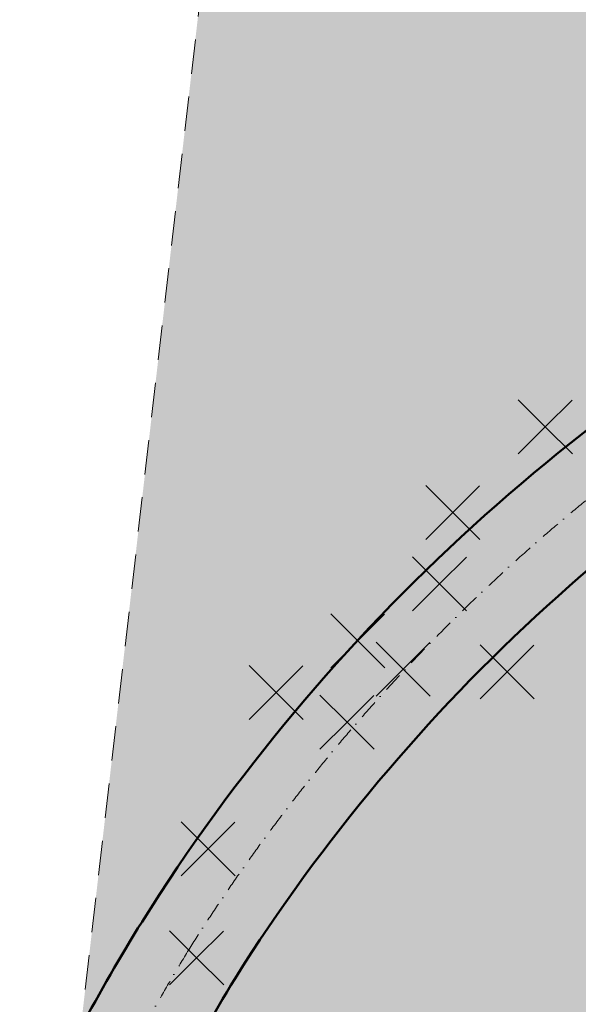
# Model space of a CAD drawing. Header units: millimetres. Extents: x 153785 to 2484391, y -16944 to 166787.
# Tile 4 of 48: x 189993 to 200246, y 90810 to 108894. Entities that reach past the tile are written whole.
import ezdxf

# ---------------------------------------------------------------- set-up
doc = ezdxf.new("R2010")
doc.units = ezdxf.units.MM
doc.header["$MEASUREMENT"] = 0
doc.header["$XCLIPFRAME"] = 0
doc.linetypes.add('Kropki i Kreski', pattern=[670.277762, 352.777767, -176.388884, 0, -141.111112])
doc.linetypes.add('Przerywana długa', pattern=[1058.333302, 634.99999, -423.333311])
doc.layers.add('2D - Ogólne', color=7, linetype='Continuous')
doc.layers.add('_MDCP papierowa', color=7, linetype='Continuous')
for name, color, linetype, lineweight in [('2D - Ogólne_Nr_pióra__1', 7, 'Continuous', 13), ('2D - Ogólne_Nr_pióra__20', 1, 'Continuous', 13), ('2D - Ogólne_Nr_pióra__26', 5, 'Continuous', 50), ('2D - Ogólne_Nr_pióra__38', 30, 'Continuous', 13), ('__Drzewa do wycinki_Nr_pióra__20', 1, 'Continuous', 13)]:
    doc.layers.add(name, color=color, linetype=linetype, lineweight=lineweight)
doc.layers.add('2D - Ogólne_Nr_pióra__93', color=7, linetype='Continuous', lineweight=13, true_color=0xb5b54a)
picture_1 = doc.add_image_def('image1.jpg', size_in_pixel=(1754, 2481))

# ---------------------------------------------------------------- blocks, each defined once
blk = doc.blocks.new('Polilinia_3_3', base_point=(189311, 74815))
at = {"layer": '2D - Ogólne_Nr_pióra__20', "color": 1, "linetype": 'Przerywana długa', "lineweight": 13, "flags": 128}
blk.add_lwpolyline([(189369, 75312), (193734, 112988)], dxfattribs=at)

msp = doc.modelspace()

# ---------------------------------------------------------------- hatches: boundary and pattern name
at = {"layer": '2D - Ogólne_Nr_pióra__38', "linetype": 'Continuous', "lineweight": 0, "true_color": 0x3f2000}
msp.add_hatch(color=38, dxfattribs=at).paths.add_polyline_path([(190399, 84207, -0.039706), (193952, 91295, -0.136235), (207009, 103178, -0.051856), (214531, 106096, -0.077774), (223002, 107366, -0.118055), (230900, 105356, -0.108893), (235446, 101206, -0.093957), (237559, 96580, -0.079875), (237975, 89449, -0.023395), (237065, 83060), (236832, 81960, 0.001409), (236234, 79086, 0.006152), (235475, 75097, 0.010472), (234859, 71064, 0.002424), (234776, 70386, 0.013146), (234469, 67003, 0.010998), (234379, 64775, 0.010011), (234385, 62877, 0.002674), (234399, 62396, 0.009422), (234486, 60816, 0.027133), (235028, 56588, 0.005756), (235193, 55768, 0.015609), (235681, 53795, 0.007131), (235870, 53167, 0.019826), (236434, 51610, 0.011348), (236732, 50932, 0.012759), (237093, 50211, 0.069935), (239078, 47455, 0.051673), (240891, 45945, 0.029524), (242055, 45259), (245506, 45413), (245596, 45417), (248682, 45554, -0.033249), (244774, 46337, -0.081082), (242006, 47605, -0.051431), (240516, 48845, -0.069815), (238861, 51147, -0.012829), (238544, 51780, -0.011261), (238285, 52369, -0.019744), (237776, 53772, -0.007058), (237605, 54340, -0.015563), (237149, 56186, -0.00571), (236994, 56955, -0.027102), (236481, 60963, -0.009423), (236398, 62468, -0.002662), (236384, 62925, -0.009993), (236378, 64740, -0.010981), (236465, 66877, -0.013137), (236762, 70152, -0.002409), (236843, 70808, -0.010454), (237445, 74751, -0.006144), (238193, 78686, -0.001408), (238788, 81547), (239025, 82664, 0.023448), (239965, 89253, 0.080044), (239506, 97034, 0.094308), (237080, 102360, 0.109472), (231865, 107108, 0.118658), (223022, 109366, 0.077517), (213968, 108015, 0.05159), (206102, 104961, 0.13647), (192238, 92327, 0.016916), (191113, 90372)])
at = {"layer": '2D - Ogólne_Nr_pióra__93', "linetype": 'Continuous', "lineweight": 0, "true_color": 0x5a5a25}
h = msp.add_hatch(color=59, dxfattribs=at)
h.paths.add_polyline_path([(213968, 108015, -0.077517), (223022, 109366, -0.118658), (231865, 107108, -0.109472), (237080, 102360, -0.094308), (239506, 97034, -0.080044), (239965, 89253, -0.023448), (239025, 82664), (238788, 81547, 0.001408), (238193, 78686, 0.006144), (237445, 74751, 0.010454), (236843, 70808, 0.002409), (236762, 70152, 0.013137), (236465, 66877, 0.010981), (236378, 64740, 0.009993), (236384, 62925, 0.002662), (236398, 62468, 0.009423), (236481, 60963, 0.027102), (236994, 56955, 0.00571), (237149, 56186, 0.015563), (237605, 54340, 0.007058), (237776, 53772, 0.019744), (238285, 52369, 0.011261), (238544, 51780, 0.012829), (238861, 51147, 0.069815), (240516, 48845, 0.051431), (242006, 47605, 0.081082), (244774, 46337, 0.033249), (248682, 45554), (256674, 45908), (257038, 49303), (247951, 49052), (258634, 133310), (197303, 141130), (193791, 113485), (191113, 90372, -0.016916), (192238, 92327, -0.13647), (206102, 104961, -0.05159)])
h.paths.add_polyline_path([(221332, 116741, 0.02014), (221454, 118013), (221462, 118136), (221471, 118264, -0.069277), (222090, 121301), (222134, 121425), (222172, 121531, 0.055228), (222698, 123483, 0.157203), (221890, 127338, 0.155625), (218369, 130703, 0.13769), (213725, 131507, 0.107112), (209366, 130088, 0.12637), (206074, 126970, 0.123231), (204755, 122547, 0.052474), (204946, 119453, -0.054544), (205166, 115587, 0.026828), (205142, 114493, 0.067093), (205344, 113285, 0.101216), (206332, 111581, 0.097279), (208550, 109850, 0.050623), (209953, 109308, 0.177377), (215604, 109832, 0.095379), (219081, 112415, 0.095527), (220929, 115230, 0.056637)], flags=0)
h = msp.add_hatch(color=59, dxfattribs=at)
h.paths.add_polyline_path([(185234, 50131, 0.369739), (185284, 50161), (193768, 47369, 0.079641), (193766, 47355, 0.9027), (193855, 47346), (197276, 46637), (197404, 46610, 0.138203), (197590, 46474, 0.055286), (197813, 46422, 0.006649), (197831, 46419, -0.035796), (198111, 46355, -0.001024), (198152, 46342, 0.015311), (198555, 46228, 0.013441), (199174, 46083, -0.004419), (200339, 45808), (200746, 45706, 0.001008), (201102, 45618, 0.006257), (203140, 45140), (203269, 45112, -0.011442), (204638, 44773, 0.011565), (204891, 44704, 0.078608), (206412, 44540, -0.01263), (207401, 44563), (207483, 44562, 0.005246), (208788, 44571, 0.002231), (209475, 44584), (209927, 44593, -0.001142), (212598, 44643), (216106, 44536, 0.007574), (216106, 44535, 1.000001), (216196, 44535, 0.00328), (216196, 44536), (229826, 44714, 0.993462), (229916, 44715, 0.011154), (229916, 44717), (242055, 45259, -0.029524), (240891, 45945, -0.051673), (239078, 47455, -0.069935), (237093, 50211, -0.012759), (236732, 50932, -0.011348), (236434, 51610, -0.019826), (235870, 53167, -0.007131), (235681, 53795, -0.015609), (235193, 55768, -0.005756), (235028, 56588, -0.027133), (234486, 60816, -0.009422), (234399, 62396, -0.002674), (234385, 62877, -0.010011), (234379, 64775, -0.010998), (234469, 67003, -0.013146), (234776, 70386, -0.002424), (234859, 71064, -0.010472), (235475, 75097, -0.006152), (236234, 79086, -0.001409), (236832, 81960), (237065, 83060, 0.023395), (237975, 89449, 0.079875), (237559, 96580, 0.093957), (235446, 101206, 0.108893), (230900, 105356, 0.118055), (223002, 107366, 0.077774), (214531, 106096, 0.051856), (207009, 103178, 0.136235), (193952, 91295, 0.039706), (190399, 84207), (190084, 81490), (190167, 81479, 0.007403), (189969, 80492), (189311, 74815)])
h.paths.add_polyline_path([(211295, 89472, 0.054553), (211773, 86799, 0.104436), (213856, 82874, 0.042434), (214908, 81824, 0.047704), (216466, 80779, 0.037439), (218689, 79772, 0.045065), (221455, 79012, 0.056634), (223919, 78847, 0.119819), (228548, 80212, 0.126277), (232348, 84058, 0.101457), (234369, 89970, 0.09322), (234094, 95933, 0.113061), (231467, 101365, 0.055672), (229510, 103275, 0.097015), (225231, 105430, 0.097702), (220932, 105807, 0.113032), (216875, 104361, 0.109715), (213733, 101196, 0.068049), (212334, 98092, 0.060079), (211290, 91882, 0.032133)], flags=0)

# ---------------------------------------------------------------- linework, layer by layer
at = {"layer": '2D - Ogólne_Nr_pióra__1', "color": 7, "linetype": 'Continuous', "lineweight": 13, "flags": 128}
msp.add_lwpolyline([(237080, 102360, 0.109472), (231865, 107108, 0.118658), (223022, 109366, 0.077517), (213968, 108015, 0.05159), (206102, 104961, 0.13647), (192238, 92327, 0.016916), (191113, 90372), (190399, 84207, -0.039706), (193952, 91295, -0.136235), (207009, 103178, -0.051856), (214531, 106096, -0.077774), (223002, 107366, -0.118055), (230900, 105356, -0.108893), (235446, 101206, -0.093957), (237559, 96580, -0.079875)], format="xyb", dxfattribs=at)
at = {"layer": '2D - Ogólne_Nr_pióra__20', "color": 1, "linetype": 'Kropki i Kreski', "lineweight": 13}
msp.add_lwpolyline([(190786, 87548, -0.023733), (193095, 91811, -0.136356), (206555, 104070, -0.051719), (214249, 107055, -0.077642), (223012, 108366, -0.118373), (231383, 106232, -0.1092), (236263, 101783, -0.094143), (238533, 96807, -0.079964), (238970, 89351, -0.023421), (238045, 82862), (237810, 81753, 0.001408), (237214, 78886, 0.006148), (236460, 74924, 0.010464), (235851, 70936, 0.002417)], format="xyb", dxfattribs=at)
at = {"layer": '2D - Ogólne_Nr_pióra__20', "color": 1, "linetype": 'Continuous', "lineweight": 13}
msp.add_lwpolyline([(199145, 101911), (199641, 101415), (200131, 101905), (199641, 101415), (200137, 100919), (199641, 101415), (199145, 100919)], dxfattribs=at)
at = {"layer": '2D - Ogólne_Nr_pióra__26', "color": 5, "linetype": 'Continuous', "lineweight": 50}
for points in [[(191113, 90372, -0.016916), (192238, 92327, -0.13647), (206102, 104961, -0.05159), (213968, 108015, -0.077517), (223022, 109366, -0.118658), (231865, 107108, -0.109472), (237080, 102360, -0.094308), (239506, 97034, -0.080044), (239965, 89253, -0.023448), (239025, 82664), (238788, 81547, 0.001408), (238193, 78686, 0.006144), (237445, 74751, 0.010454), (236843, 70808, 0.002409)], [(191687, 87114, -0.02369), (193946, 91286, -0.136312), (207009, 103178, -0.051856), (214531, 106096, -0.077774), (223002, 107366, -0.118055), (230900, 105356, -0.108893), (235446, 101206, -0.093957), (237559, 96580, -0.079875), (237975, 89449, -0.023395), (237065, 83060), (236832, 81960, 0.001409), (236234, 79086, 0.006152), (235475, 75097, 0.010472), (234859, 71064, 0.002424)]]:
    msp.add_lwpolyline(points, format="xyb", dxfattribs=at)
at = {"layer": '__Drzewa do wycinki_Nr_pióra__20', "color": 1, "linetype": 'Continuous', "lineweight": 13}
for points in [[(197445, 100341), (197941, 99845), (198431, 100335), (197941, 99845), (198437, 99349), (197941, 99845), (197445, 99349)], [(197205, 99031), (197701, 98535), (198191, 99025), (197701, 98535), (198197, 98039), (197701, 98535), (197205, 98039)], [(195705, 97981), (196201, 97485), (196691, 97975), (196201, 97485), (196697, 96989), (196201, 97485), (195705, 96989)], [(196535, 97461), (197031, 96965), (197521, 97455), (197031, 96965), (197527, 96469), (197031, 96965), (196535, 96469)], [(198445, 97411), (198941, 96915), (199431, 97405), (198941, 96915), (199437, 96419), (198941, 96915), (198445, 96419)], [(194205, 97031), (194701, 96535), (195191, 97025), (194701, 96535), (195197, 96039), (194701, 96535), (194205, 96039)], [(195505, 96491), (196001, 95995), (196491, 96485), (196001, 95995), (196497, 95499), (196001, 95995), (195505, 95499)], [(192955, 94161), (193451, 93665), (193941, 94155), (193451, 93665), (193947, 93169), (193451, 93665), (192955, 93169)], [(192745, 92161), (193241, 91665), (193731, 92155), (193241, 91665), (193737, 91169), (193241, 91665), (192745, 91169)]]:
    msp.add_lwpolyline(points, dxfattribs=at)

# ---------------------------------------------------------------- block references
at = {"layer": '2D - Ogólne', "color": 1, "linetype": 'Przerywana długa', "lineweight": 13}
msp.add_blockref('Polilinia_3_3', (189311, 74815), dxfattribs=at)

# ---------------------------------------------------------------- pictures from other files: only their frames are drawn
at = {"layer": '_MDCP papierowa', "linetype": 'Continuous', "lineweight": 0}
image = msp.add_image(picture_1, insert=(363843, 18282), size_in_units=(148505, 210058), rotation=90, dxfattribs=at)
image.set_boundary_path([(-0.5, -0.5), (1753.5, 2480.5)])

doc.saveas('drawing.dxf')
